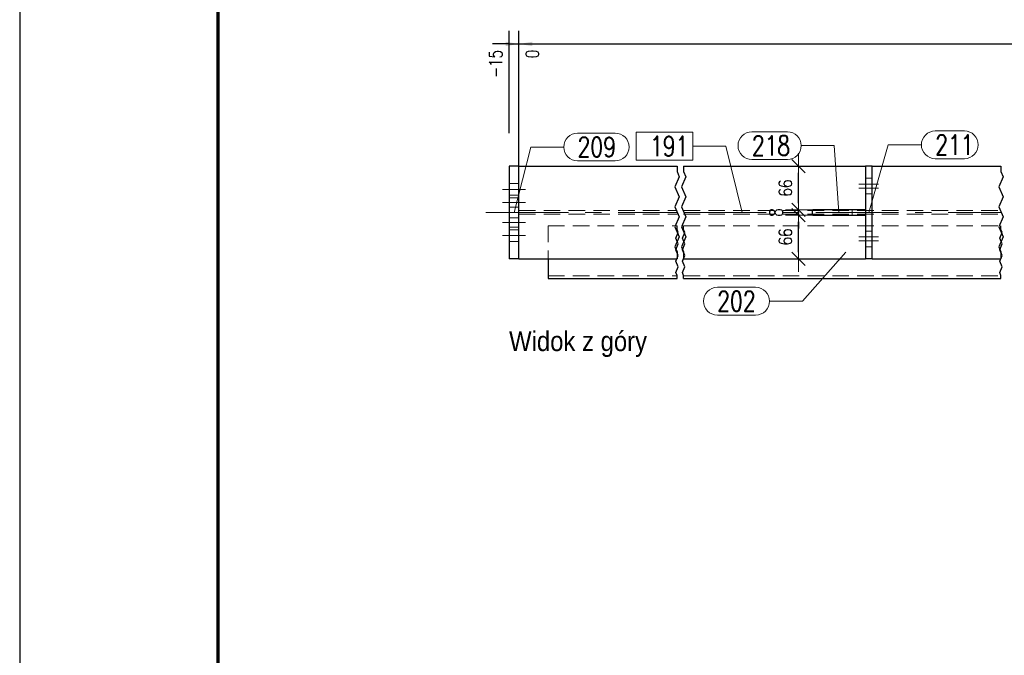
# Model space of a CAD drawing. Header units: millimetres. Extents: x -144 to 709, y 12312 to 12982.
# Tile 31 of 57: x -138 to 11, y 12675 to 12771. Entities that reach past the tile are written whole.
import ezdxf

# ---------------------------------------------------------------- set-up
doc = ezdxf.new("R2010")
doc.units = ezdxf.units.MM
doc.header["$LTSCALE"] = 10
doc.linetypes.add('HIDDEN', pattern=[0.375, 0.25, -0.125])
doc.linetypes.add('MITTE', pattern=[2, 1.25, -0.25, 0.25, -0.25])
doc.layers.get('Defpoints').update_dxf_attribs({"color": 1})
doc.layers.add('_FORMATKA', color=8, linetype='Continuous', plot=False)
for name, color, linetype, lineweight in [('_RAMKA', 7, 'Continuous', 35), ('PS_DIM', 4, 'Continuous', 13), ('PS_Hidden', 2, 'HIDDEN', 9), ('PS_Mid', 5, 'MITTE', 15), ('PS_Pos', 1, 'Continuous', 15), ('PS_Shape', 161, 'Continuous', 30), ('PS_SOLID', 7, 'Continuous', 30), ('PS_TEXT', 3, 'Continuous', 18)]:
    doc.layers.add(name, color=color, linetype=linetype, lineweight=lineweight)
doc.styles.add('gil', font='txt', dxfattribs={"width": 0.9})
doc.styles.add('simplex', font='simplex.shx', dxfattribs={"width": 0.75})
doc.dimstyles.new('1_10_GŁ_DS1-LS10', dxfattribs={"dimtxt": 2, "dimasz": 2, "dimexe": 2, "dimexo": 5, "dimgap": 1, "dimtad": 1, "dimjust": 4, "dimdec": 0, "dimlfac": 10, "dimtxsty": 'simplex', "dimblk1": 'NONE', "dimsah": 1, "dimcen": 2, "dimclrd": 256, "dimclre": 256, "dimclrt": 3, "dimadec": 1, "dimazin": 0, "dimtfac": 1, "dimtdec": 0, "dimtmove": 2, "dimatfit": 3, "dimfxl": 1, "dimarcsym": 0})
doc.dimstyles.new('1_10_PRZ', dxfattribs={"dimtxt": 2, "dimasz": 1, "dimexe": 2, "dimexo": 5, "dimgap": 1, "dimtad": 1, "dimdec": 0, "dimlfac": 10, "dimtxsty": 'simplex', "dimblk": 'dimznak', "dimcen": 2, "dimse1": 1, "dimse2": 1, "dimclrt": 3, "dimadec": 1, "dimazin": 0, "dimtfac": 1, "dimtdec": 0, "dimtix": 1, "dimtmove": 2, "dimatfit": 3, "dimldrblk": 'dim-grot', "dimfxl": 1, "dimarcsym": 0})

# ---------------------------------------------------------------- blocks, each defined once
blk = doc.blocks.new('*D46')
at = {"layer": 'Defpoints', "color": 0, "transparency": 16777216}
for p in [(-62.64, 12767.6), (-64.14, 12749.1), (-62.64, 12735.1)]:
    blk.add_point(p, dxfattribs=at)
at = {"layer": 'PS_DIM', "lineweight": -2, "transparency": 16777216}
for p, q in [((-64.14, 12754.1), (-64.14, 12769.6)), ((-62.64, 12740.1), (-62.64, 12769.6)), ((-64.14, 12767.6), (-66.14, 12767.6)), ((-64.14, 12767.6), (-62.64, 12767.6)), ((-60.64, 12767.6), (-58.64, 12767.6))]:
    blk.add_line(p, q, dxfattribs=at)
at = {"layer": 'PS_DIM', "transparency": 16777216}
blk.add_solid([(-60.64, 12767.94), (-60.64, 12767.27), (-62.64, 12767.6)], dxfattribs=at)
at = {"layer": 'PS_DIM', "color": 3, "transparency": 16777216, "insert": (-66.16, 12764.58), "char_height": 2, "attachment_point": 5, "rotation": 90, "style": 'simplex'}
blk.add_mtext('-15', dxfattribs=at)
blk = doc.blocks.new('_None')
blk = doc.blocks.new('*D47')
at = {"layer": 'Defpoints', "color": 0, "transparency": 16777216}
for p in [(-62.64, 12767.6), (-62.64, 12749.1), (-62.64, 12735.1)]:
    blk.add_point(p, dxfattribs=at)
at = {"layer": 'PS_DIM', "lineweight": -2, "transparency": 16777216}
for p, q in [((-62.64, 12754.1), (-62.64, 12769.6)), ((-62.64, 12740.1), (-62.64, 12769.6)), ((-64.64, 12767.6), (-66.64, 12767.6)), ((-62.64, 12767.6), (-60.64, 12767.6))]:
    blk.add_line(p, q, dxfattribs=at)
at = {"layer": 'PS_DIM', "transparency": 16777216}
blk.add_solid([(-64.64, 12767.94), (-64.64, 12767.27), (-62.64, 12767.6)], dxfattribs=at)
at = {"layer": 'PS_DIM', "color": 3, "transparency": 16777216, "insert": (-60.62, 12766.08), "char_height": 2, "attachment_point": 5, "rotation": 90, "style": 'simplex'}
blk.add_mtext('0', dxfattribs=at)
blk = doc.blocks.new('*D48')
at = {"layer": 'Defpoints', "color": 0, "transparency": 16777216}
for p in [(31.66, 12767.6), (31.66, 12746.6), (-62.64, 12735.1)]:
    blk.add_point(p, dxfattribs=at)
at = {"layer": 'PS_DIM', "lineweight": -2, "transparency": 16777216}
for p, q in [((-62.64, 12740.1), (-62.64, 12769.6)), ((31.66, 12751.6), (31.66, 12769.6)), ((-62.64, 12767.6), (29.66, 12767.6))]:
    blk.add_line(p, q, dxfattribs=at)
at = {"layer": 'PS_DIM', "transparency": 16777216}
blk.add_solid([(29.66, 12767.94), (29.66, 12767.27), (31.66, 12767.6)], dxfattribs=at)
at = {"layer": 'PS_DIM', "color": 3, "transparency": 16777216, "insert": (29.64, 12764.23), "char_height": 2, "attachment_point": 5, "rotation": 90, "style": 'simplex'}
blk.add_mtext('3112', dxfattribs=at)
blk = doc.blocks.new('*D49')
at = {"layer": 'Defpoints', "color": 0, "transparency": 16777216}
for p in [(40.66, 12767.6), (40.66, 12746.6), (-62.64, 12735.1)]:
    blk.add_point(p, dxfattribs=at)
at = {"layer": 'PS_DIM', "lineweight": -2, "transparency": 16777216}
for p, q in [((-62.64, 12740.1), (-62.64, 12769.6)), ((40.66, 12751.6), (40.66, 12769.6)), ((-62.64, 12767.6), (38.66, 12767.6))]:
    blk.add_line(p, q, dxfattribs=at)
at = {"layer": 'PS_DIM', "transparency": 16777216}
blk.add_solid([(38.66, 12767.94), (38.66, 12767.27), (40.66, 12767.6)], dxfattribs=at)
at = {"layer": 'PS_DIM', "color": 3, "transparency": 16777216, "insert": (38.64, 12763.94), "char_height": 2, "attachment_point": 5, "rotation": 90, "style": 'simplex'}
blk.add_mtext('3202', dxfattribs=at)
blk = doc.blocks.new('*D50')
at = {"layer": 'Defpoints', "color": 0, "transparency": 16777216}
for p in [(58.87, 12767.6), (58.87, 12754.1), (-62.64, 12735.1)]:
    blk.add_point(p, dxfattribs=at)
at = {"layer": 'PS_DIM', "lineweight": -2, "transparency": 16777216}
for p, q in [((-62.64, 12740.1), (-62.64, 12769.6)), ((58.87, 12759.1), (58.87, 12769.6)), ((-62.64, 12767.6), (56.87, 12767.6))]:
    blk.add_line(p, q, dxfattribs=at)
at = {"layer": 'PS_DIM', "transparency": 16777216}
blk.add_solid([(56.87, 12767.94), (56.87, 12767.27), (58.87, 12767.6)], dxfattribs=at)
at = {"layer": 'PS_DIM', "color": 3, "transparency": 16777216, "insert": (56.85, 12763.9), "char_height": 2, "attachment_point": 5, "rotation": 90, "style": 'simplex'}
blk.add_mtext('3384', dxfattribs=at)
blk = doc.blocks.new('*D51')
at = {"layer": 'Defpoints', "color": 0, "transparency": 16777216}
for p in [(78.87, 12767.6), (78.87, 12754.1), (-62.64, 12735.1)]:
    blk.add_point(p, dxfattribs=at)
at = {"layer": 'PS_DIM', "lineweight": -2, "transparency": 16777216}
for p, q in [((-62.64, 12740.1), (-62.64, 12769.6)), ((78.87, 12759.1), (78.87, 12769.6)), ((-62.64, 12767.6), (76.87, 12767.6))]:
    blk.add_line(p, q, dxfattribs=at)
at = {"layer": 'PS_DIM', "transparency": 16777216}
blk.add_solid([(76.87, 12767.94), (76.87, 12767.27), (78.87, 12767.6)], dxfattribs=at)
at = {"layer": 'PS_DIM', "color": 3, "transparency": 16777216, "insert": (76.85, 12763.9), "char_height": 2, "attachment_point": 5, "rotation": 90, "style": 'simplex'}
blk.add_mtext('3584', dxfattribs=at)
blk = doc.blocks.new('*D52')
at = {"layer": 'Defpoints', "color": 0, "transparency": 16777216}
for p in [(174.87, 12767.6), (174.87, 12754.1), (-62.64, 12735.1)]:
    blk.add_point(p, dxfattribs=at)
at = {"layer": 'PS_DIM', "lineweight": -2, "transparency": 16777216}
for p, q in [((-62.64, 12740.1), (-62.64, 12769.6)), ((174.87, 12759.1), (174.87, 12769.6)), ((-62.64, 12767.6), (172.87, 12767.6))]:
    blk.add_line(p, q, dxfattribs=at)
at = {"layer": 'PS_DIM', "transparency": 16777216}
blk.add_solid([(172.87, 12767.94), (172.87, 12767.27), (174.87, 12767.6)], dxfattribs=at)
at = {"layer": 'PS_DIM', "color": 3, "transparency": 16777216, "insert": (172.85, 12763.94), "char_height": 2, "attachment_point": 5, "rotation": 90, "style": 'simplex'}
blk.add_mtext('7862', dxfattribs=at)
blk = doc.blocks.new('*D53')
at = {"layer": 'Defpoints', "color": 0, "transparency": 16777216}
for p in [(187.68, 12767.6), (187.68, 12746.6), (-62.64, 12735.1)]:
    blk.add_point(p, dxfattribs=at)
at = {"layer": 'PS_DIM', "lineweight": -2, "transparency": 16777216}
for p, q in [((-62.64, 12740.1), (-62.64, 12769.6)), ((187.68, 12751.6), (187.68, 12769.6)), ((-62.64, 12767.6), (185.68, 12767.6))]:
    blk.add_line(p, q, dxfattribs=at)
at = {"layer": 'PS_DIM', "transparency": 16777216}
blk.add_solid([(185.68, 12767.94), (185.68, 12767.27), (187.68, 12767.6)], dxfattribs=at)
at = {"layer": 'PS_DIM', "color": 3, "transparency": 16777216, "insert": (185.66, 12763.94), "char_height": 2, "attachment_point": 5, "rotation": 90, "style": 'simplex'}
blk.add_mtext('7990', dxfattribs=at)
blk = doc.blocks.new('*D54')
at = {"layer": 'Defpoints', "color": 0, "transparency": 16777216}
for p in [(196.68, 12767.6), (196.68, 12746.6), (-62.64, 12735.1)]:
    blk.add_point(p, dxfattribs=at)
at = {"layer": 'PS_DIM', "lineweight": -2, "transparency": 16777216}
for p, q in [((-62.64, 12740.1), (-62.64, 12769.6)), ((196.68, 12751.6), (196.68, 12769.6)), ((-62.64, 12767.6), (194.68, 12767.6))]:
    blk.add_line(p, q, dxfattribs=at)
at = {"layer": 'PS_DIM', "transparency": 16777216}
blk.add_solid([(194.68, 12767.94), (194.68, 12767.27), (196.68, 12767.6)], dxfattribs=at)
at = {"layer": 'PS_DIM', "color": 3, "transparency": 16777216, "insert": (194.66, 12763.94), "char_height": 2, "attachment_point": 5, "rotation": 90, "style": 'simplex'}
blk.add_mtext('8080', dxfattribs=at)
blk = doc.blocks.new('*D55')
at = {"layer": 'Defpoints', "color": 0, "transparency": 16777216}
for p in [(207.13, 12767.6), (207.13, 12754.1), (-62.64, 12735.1)]:
    blk.add_point(p, dxfattribs=at)
at = {"layer": 'PS_DIM', "lineweight": -2, "transparency": 16777216}
for p, q in [((-62.64, 12740.1), (-62.64, 12769.6)), ((207.13, 12759.1), (207.13, 12769.6)), ((-62.64, 12767.6), (205.13, 12767.6))]:
    blk.add_line(p, q, dxfattribs=at)
at = {"layer": 'PS_DIM', "transparency": 16777216}
blk.add_solid([(205.13, 12767.94), (205.13, 12767.27), (207.13, 12767.6)], dxfattribs=at)
at = {"layer": 'PS_DIM', "color": 3, "transparency": 16777216, "insert": (205.11, 12764.05), "char_height": 2, "attachment_point": 5, "rotation": 90, "style": 'simplex'}
blk.add_mtext('8184', dxfattribs=at)
blk = doc.blocks.new('*D56')
at = {"layer": 'Defpoints', "color": 0, "transparency": 16777216}
for p in [(303.13, 12767.6), (303.13, 12754.1), (-62.64, 12735.1)]:
    blk.add_point(p, dxfattribs=at)
at = {"layer": 'PS_DIM', "lineweight": -2, "transparency": 16777216}
for p, q in [((-62.64, 12740.1), (-62.64, 12769.6)), ((303.13, 12759.1), (303.13, 12769.6)), ((-62.64, 12767.6), (301.13, 12767.6))]:
    blk.add_line(p, q, dxfattribs=at)
at = {"layer": 'PS_DIM', "transparency": 16777216}
blk.add_solid([(301.13, 12767.94), (301.13, 12767.27), (303.13, 12767.6)], dxfattribs=at)
at = {"layer": 'PS_DIM', "color": 3, "transparency": 16777216, "insert": (301.11, 12763.51), "char_height": 2, "attachment_point": 5, "rotation": 90, "style": 'simplex'}
blk.add_mtext('11882', dxfattribs=at)
blk = doc.blocks.new('*D57')
at = {"layer": 'Defpoints', "color": 0, "transparency": 16777216}
for p in [(316.98, 12767.6), (316.98, 12749.1), (-62.64, 12735.1)]:
    blk.add_point(p, dxfattribs=at)
at = {"layer": 'PS_DIM', "lineweight": -2, "transparency": 16777216}
for p, q in [((-62.64, 12740.1), (-62.64, 12769.6)), ((316.98, 12754.1), (316.98, 12769.6)), ((-62.64, 12767.6), (314.98, 12767.6))]:
    blk.add_line(p, q, dxfattribs=at)
at = {"layer": 'PS_DIM', "transparency": 16777216}
blk.add_solid([(314.98, 12767.94), (314.98, 12767.27), (316.98, 12767.6)], dxfattribs=at)
at = {"layer": 'PS_DIM', "color": 3, "transparency": 16777216, "insert": (314.96, 12763.37), "char_height": 2, "attachment_point": 5, "rotation": 90, "style": 'simplex'}
blk.add_mtext('12020', dxfattribs=at)
blk = doc.blocks.new('dimznak')
at = {"color": 0}
for points in [[(0, 2), (0, -2)], [(-2, 0), (2, 0)]]:
    blk.add_lwpolyline(points, dxfattribs=at)
at = {"color": 2}
blk.add_lwpolyline([(1, 1), (-1, -1)], dxfattribs=at)
blk = doc.blocks.new('*D84')
at = {"layer": 'Defpoints', "color": 0, "transparency": 16777216}
for p in [(-20.35, 12741.7), (-18.24, 12741.7), (-18.4, 12735.1)]:
    blk.add_point(p, dxfattribs=at)
at = {"layer": 'PS_DIM', "color": 0, "lineweight": -2, "transparency": 16777216}
blk.add_line((-20.35, 12736.1), (-20.35, 12740.7), dxfattribs=at)
for p, rotation in [((-20.35, 12741.7), 90), ((-20.35, 12735.1), 270)]:
    blk.add_blockref('dimznak', p, dxfattribs=dict(at, rotation=rotation))
at = {"layer": 'PS_DIM', "color": 3, "transparency": 16777216, "insert": (-22.35, 12738.4), "char_height": 2, "attachment_point": 5, "rotation": 90, "style": 'simplex'}
blk.add_mtext('66', dxfattribs=at)
blk = doc.blocks.new('dim-grot')
blk.add_hatch(color=256).paths.add_polyline_path([(0, 0), (-2, 0.5), (-2, -0.5)])
blk.add_lwpolyline([(0, 0), (-2, 0.5), (-2, -0.5), (0, 0)])
blk = doc.blocks.new('*D85')
at = {"layer": 'Defpoints', "color": 0, "transparency": 16777216}
for p in [(-20.35, 12742.5), (-18.24, 12742.5), (-18.24, 12741.7)]:
    blk.add_point(p, dxfattribs=at)
at = {"layer": 'PS_DIM', "color": 0, "lineweight": -2, "transparency": 16777216}
for p, q in [((-20.35, 12743.5), (-20.35, 12744.5)), ((-20.35, 12741.7), (-20.35, 12742.5)), ((-20.35, 12740.7), (-20.35, 12739.7))]:
    blk.add_line(p, q, dxfattribs=at)
for p, rotation in [((-20.35, 12742.5), 270), ((-20.35, 12741.7), 90)]:
    blk.add_blockref('dimznak', p, dxfattribs=dict(at, rotation=rotation))
at = {"layer": 'PS_DIM', "color": 3, "transparency": 16777216, "insert": (-23.76, 12742.1), "char_height": 2, "attachment_point": 5, "rotation": 90, "style": 'simplex'}
blk.add_mtext('8', dxfattribs=at)
blk = doc.blocks.new('*D86')
at = {"layer": 'Defpoints', "color": 0, "transparency": 16777216}
for p in [(-20.35, 12749.1), (-18.02, 12749.1), (-18.24, 12742.5)]:
    blk.add_point(p, dxfattribs=at)
at = {"layer": 'PS_DIM', "color": 0, "lineweight": -2, "transparency": 16777216}
blk.add_line((-20.35, 12743.5), (-20.35, 12748.1), dxfattribs=at)
for p, rotation in [((-20.35, 12749.1), 90), ((-20.35, 12742.5), 270)]:
    blk.add_blockref('dimznak', p, dxfattribs=dict(at, rotation=rotation))
at = {"layer": 'PS_DIM', "color": 3, "transparency": 16777216, "insert": (-22.35, 12745.8), "char_height": 2, "attachment_point": 5, "rotation": 90, "style": 'simplex'}
blk.add_mtext('66', dxfattribs=at)
blk = doc.blocks.new('*U225')
at = {"layer": '_FORMATKA', "lineweight": -3}
blk.add_lwpolyline([(-841, 0), (0, 0), (0, 594), (-841, 594)], close=True, dxfattribs=at)
at = {"layer": '_RAMKA', "lineweight": -3, "const_width": 0.5}
blk.add_lwpolyline([(-811, 10), (-10, 10), (-10, 584), (-811, 584)], close=True, dxfattribs=at)
blk = doc.blocks.new('*X283')
at = {"color": 1}
for p, q in [((-38.74, 12749.1), (-38.74, 12748.28)), ((-37.74, 12749.1), (-37.74, 12748.28)), ((10.26, 12749.1), (10.26, 12748.28)), ((-38.74, 12748.28), (-38.42, 12747.52)), ((-37.74, 12748.28), (-37.42, 12747.52)), ((10.26, 12748.28), (10.58, 12747.52)), ((-38.42, 12747.52), (-39.06, 12746)), ((-37.42, 12747.52), (-38.06, 12746)), ((10.58, 12747.52), (9.94, 12746)), ((-39.06, 12746), (-38.42, 12744.49)), ((-38.06, 12746), (-37.42, 12744.49)), ((9.94, 12746), (10.58, 12744.49)), ((-38.42, 12744.49), (-39.06, 12742.97)), ((-37.42, 12744.49), (-38.06, 12742.97)), ((10.58, 12744.49), (9.94, 12742.97)), ((-39.06, 12742.97), (-38.42, 12741.45)), ((-38.06, 12742.97), (-37.42, 12741.45)), ((9.94, 12742.97), (10.58, 12741.45)), ((-38.42, 12741.45), (-39.06, 12739.94)), ((-37.42, 12741.45), (-38.06, 12739.94)), ((10.58, 12741.45), (9.94, 12739.94)), ((-39.06, 12739.94), (-38.42, 12738.42)), ((-38.92, 12738.21), (-38.55, 12739.08)), ((-38.74, 12739.51), (-38.74, 12740.1)), ((-38.55, 12739.08), (-38.74, 12739.51)), ((-38.06, 12739.94), (-37.42, 12738.42)), ((-37.92, 12738.21), (-37.55, 12739.08)), ((-37.74, 12739.51), (-37.74, 12740.1)), ((-37.55, 12739.08), (-37.74, 12739.51)), ((9.94, 12739.94), (10.58, 12738.42)), ((10.08, 12738.21), (10.45, 12739.08)), ((10.26, 12739.51), (10.26, 12740.1)), ((10.45, 12739.08), (10.26, 12739.51)), ((-38.42, 12738.42), (-39.06, 12736.9)), ((-38.55, 12737.34), (-38.92, 12738.21)), ((-38.92, 12736.47), (-38.55, 12737.34)), ((-37.42, 12738.42), (-38.06, 12736.9)), ((-37.55, 12737.34), (-37.92, 12738.21)), ((-37.92, 12736.47), (-37.55, 12737.34)), ((10.58, 12738.42), (9.94, 12736.9)), ((10.45, 12737.34), (10.08, 12738.21)), ((10.08, 12736.47), (10.45, 12737.34)), ((-39.06, 12736.9), (-38.74, 12736.14)), ((-38.55, 12735.61), (-38.92, 12736.47)), ((-38.74, 12736.14), (-38.74, 12735.1)), ((-38.06, 12736.9), (-37.74, 12736.14)), ((-37.55, 12735.61), (-37.92, 12736.47)), ((-37.74, 12736.14), (-37.74, 12735.1)), ((9.94, 12736.9), (10.26, 12736.14)), ((10.45, 12735.61), (10.08, 12736.47)), ((10.26, 12736.14), (10.26, 12735.1)), ((-38.92, 12734.74), (-38.55, 12735.61)), ((-38.55, 12733.87), (-38.92, 12734.74)), ((-37.92, 12734.74), (-37.55, 12735.61)), ((-37.55, 12733.87), (-37.92, 12734.74)), ((10.08, 12734.74), (10.45, 12735.61)), ((10.45, 12733.87), (10.08, 12734.74)), ((-38.92, 12733.01), (-38.55, 12733.87)), ((-38.74, 12732.57), (-38.92, 12733.01)), ((-37.92, 12733.01), (-37.55, 12733.87)), ((-37.74, 12732.57), (-37.92, 12733.01)), ((10.08, 12733.01), (10.45, 12733.87)), ((10.26, 12732.57), (10.08, 12733.01)), ((-38.74, 12732.1), (-38.74, 12732.57)), ((-37.74, 12732.1), (-37.74, 12732.57)), ((10.26, 12732.1), (10.26, 12732.57))]:
    blk.add_line(p, q, dxfattribs=at)
at = {"layer": 'PS_Hidden', "color": 2, "linetype": 'HIDDEN'}
for p, q in [((-62.64, 12746.5), (-64.14, 12746.5)), ((-10.24, 12747.3), (-9.24, 12747.3)), ((-62.64, 12744.7), (-64.14, 12744.7)), ((-10.24, 12744.9), (-9.24, 12744.9)), ((-62.64, 12744.3), (-64.14, 12744.3)), ((-62.64, 12742.9), (-64.14, 12742.9)), ((-62.64, 12742.38), (-38.74, 12742.38)), ((-62.64, 12741.83), (-38.74, 12741.83)), ((-37.74, 12742.38), (10.26, 12742.38)), ((-37.74, 12741.83), (10.26, 12741.83)), ((-12.24, 12742.5), (-12.24, 12741.7)), ((-62.64, 12741.3), (-64.14, 12741.3)), ((-62.64, 12739.9), (-64.14, 12739.9)), ((-62.64, 12739.5), (-64.14, 12739.5)), ((-58.24, 12740.1), (-58.24, 12735.1)), ((-58.24, 12740.1), (-38.74, 12740.1)), ((-37.74, 12740.1), (10.26, 12740.1)), ((-10.24, 12739.3), (-9.24, 12739.3)), ((-62.64, 12737.7), (-64.14, 12737.7)), ((-10.24, 12736.9), (-9.24, 12736.9)), ((-58.24, 12732.5), (-38.74, 12732.5)), ((-37.74, 12732.5), (10.26, 12732.5))]:
    blk.add_line(p, q, dxfattribs=at)
at = {"layer": 'PS_Mid', "color": 5, "linetype": 'MITTE'}
for p, q in [((-11.24, 12746.4), (-8.24, 12746.4)), ((-11.24, 12746.4), (-8.24, 12746.4)), ((-65.14, 12745.6), (-61.64, 12745.6)), ((-65.14, 12745.6), (-61.64, 12745.6)), ((-11.24, 12745.8), (-8.24, 12745.8)), ((-11.24, 12745.8), (-8.24, 12745.8)), ((-65.14, 12743.6), (-61.64, 12743.6)), ((-65.14, 12743.6), (-61.64, 12743.6)), ((-67.64, 12742.1), (-38.74, 12742.1)), ((-37.74, 12742.1), (10.26, 12742.1)), ((-65.14, 12740.6), (-61.64, 12740.6)), ((-65.14, 12740.6), (-61.64, 12740.6)), ((-65.14, 12738.6), (-61.64, 12738.6)), ((-65.14, 12738.6), (-61.64, 12738.6)), ((-11.24, 12738.4), (-8.24, 12738.4)), ((-11.24, 12738.4), (-8.24, 12738.4)), ((-11.24, 12737.8), (-8.24, 12737.8)), ((-11.24, 12737.8), (-8.24, 12737.8))]:
    blk.add_line(p, q, dxfattribs=at)
at = {"layer": 'PS_SOLID', "color": 7, "linetype": 'Continuous'}
for p, q in [((-64.14, 12749.1), (-64.14, 12735.1)), ((-62.64, 12749.1), (-64.14, 12749.1)), ((-62.64, 12735.1), (-62.64, 12749.1)), ((-62.64, 12749.1), (-38.74, 12749.1)), ((-37.74, 12749.1), (-10.24, 12749.1)), ((-10.24, 12749.1), (-10.24, 12735.1)), ((-9.24, 12749.1), (-10.24, 12749.1)), ((-9.24, 12735.1), (-9.24, 12749.1)), ((-9.24, 12749.1), (10.26, 12749.1)), ((-18.24, 12741.7), (-18.24, 12742.5)), ((-10.24, 12742.5), (-18.24, 12742.5)), ((-18.24, 12741.7), (-10.24, 12741.7)), ((-62.64, 12735.1), (-64.14, 12735.1)), ((-62.64, 12735.1), (-38.74, 12735.1)), ((-58.24, 12735.1), (-58.24, 12732.1)), ((-37.74, 12735.1), (-10.24, 12735.1)), ((-9.24, 12735.1), (-10.24, 12735.1)), ((-9.24, 12735.1), (10.26, 12735.1)), ((-58.24, 12732.1), (-38.74, 12732.1)), ((-37.74, 12732.1), (10.26, 12732.1))]:
    blk.add_line(p, q, dxfattribs=at)
blk = doc.blocks.new('*X292')
at = {"color": 1}
for p, q in [((-36.33, 12754.23), (-44.92, 12754.23)), ((-44.92, 12754.23), (-44.92, 12750.03)), ((-36.33, 12750.03), (-36.33, 12754.23)), ((-36.33, 12752.13), (-31.33, 12752.13)), ((-28.88, 12742.1), (-31.33, 12752.13)), ((-44.92, 12750.03), (-36.33, 12750.03))]:
    blk.add_line(p, q, dxfattribs=at)
at = {"color": 2, "style": 'simplex', "width": 0.75}
blk.add_text('191', height=3, dxfattribs=at).set_placement((-42.82, 12750.63))
blk = doc.blocks.new('*X293')
at = {"color": 1}
for p, q in [((-27.41, 12754.32), (-22.05, 12754.32)), ((-19.95, 12752.22), (-14.95, 12752.22)), ((-14.24, 12742.1), (-14.95, 12752.22)), ((-27.41, 12750.12), (-22.05, 12750.12))]:
    blk.add_line(p, q, dxfattribs=at)
for centre, start, end in [((-27.41, 12752.22), 90, 270), ((-22.05, 12752.22), 270, 90)]:
    blk.add_arc(centre, 2.1, start, end, dxfattribs=at)
at = {"color": 2, "style": 'simplex', "width": 0.75}
blk.add_text('218', height=3, dxfattribs=at).set_placement((-27.41, 12750.72))
blk = doc.blocks.new('*X294')
at = {"color": 1}
for p, q in [((-13.21, 12736.1), (-19.75, 12728.68)), ((-32.64, 12730.78), (-26.85, 12730.78)), ((-24.75, 12728.68), (-19.75, 12728.68)), ((-32.64, 12726.58), (-26.85, 12726.58))]:
    blk.add_line(p, q, dxfattribs=at)
for centre, start, end in [((-32.64, 12728.68), 90, 270), ((-26.85, 12728.68), 270, 90)]:
    blk.add_arc(centre, 2.1, start, end, dxfattribs=at)
at = {"color": 2, "style": 'simplex', "width": 0.75}
blk.add_text('202', height=3, dxfattribs=at).set_placement((-32.64, 12727.18))
blk = doc.blocks.new('*X295')
at = {"color": 1}
for p, q in [((-53.77, 12754.11), (-48.09, 12754.11)), ((-63.39, 12742.1), (-60.87, 12752.01)), ((-60.87, 12752.01), (-55.87, 12752.01)), ((-53.77, 12749.91), (-48.09, 12749.91))]:
    blk.add_line(p, q, dxfattribs=at)
for centre, start, end in [((-53.77, 12752.01), 90, 270), ((-48.09, 12752.01), 270, 90)]:
    blk.add_arc(centre, 2.1, start, end, dxfattribs=at)
at = {"color": 2, "style": 'simplex', "width": 0.75}
blk.add_text('209', height=3, dxfattribs=at).set_placement((-53.77, 12750.51))
blk = doc.blocks.new('*X296')
at = {"color": 1}
for p, q in [((0.32, 12754.44), (4.72, 12754.44)), ((-9.74, 12742.1), (-6.78, 12752.34)), ((-6.78, 12752.34), (-1.78, 12752.34)), ((0.32, 12750.24), (4.72, 12750.24))]:
    blk.add_line(p, q, dxfattribs=at)
for centre, start, end in [((0.32, 12752.34), 90, 270), ((4.72, 12752.34), 270, 90)]:
    blk.add_arc(centre, 2.1, start, end, dxfattribs=at)
at = {"color": 2, "style": 'simplex', "width": 0.75}
blk.add_text('211', height=3, dxfattribs=at).set_placement((0.32, 12750.84))
blk = doc.blocks.new('*X317')
at = {"color": 3, "style": 'gil', "width": 0.9}
blk.add_text('Widok z góry', height=3, dxfattribs=at).set_placement((-64.14, 12721.13))

msp = doc.modelspace()

# ---------------------------------------------------------------- block references
at = {"layer": 'PS_DIM'}
msp.add_blockref('*U225', (702.84, 12311.98), dxfattribs=at)
at = {"layer": 'PS_Pos'}
for name in ['*X295', '*X292', '*X293', '*X296', '*X294']:
    msp.add_blockref(name, (0, 0), dxfattribs=at)
at = {"layer": 'PS_Shape', "color": 6}
msp.add_blockref('*X283', (0, 0), dxfattribs=at)
at = {"layer": 'PS_TEXT'}
msp.add_blockref('*X317', (0, 0), dxfattribs=at)

# ---------------------------------------------------------------- dimensions: what is measured, and where the dimension line sits
at = {"layer": 'PS_DIM'}
for base, p1, p2, text, picture, middle in [((-62.64, 12767.6), (-64.14, 12749.1), (-62.64, 12735.1), '-15', '*D46', (-66.16, 12764.58)), ((-62.64, 12767.6), (-62.64, 12749.1), (-62.64, 12735.1), '0', '*D47', (-60.62, 12766.08)), ((31.66, 12767.6), (-62.64, 12735.1), (31.66, 12746.6), '3112', '*D48', (29.64, 12764.23)), ((40.66, 12767.6), (-62.64, 12735.1), (40.66, 12746.6), '3202', '*D49', (38.64, 12763.94)), ((58.87, 12767.6), (-62.64, 12735.1), (58.87, 12754.1), '3384', '*D50', (56.85, 12763.9)), ((78.87, 12767.6), (-62.64, 12735.1), (78.87, 12754.1), '3584', '*D51', (76.85, 12763.9)), ((174.87, 12767.6), (-62.64, 12735.1), (174.87, 12754.1), '7862', '*D52', (172.85, 12763.94)), ((187.68, 12767.6), (-62.64, 12735.1), (187.68, 12746.6), '7990', '*D53', (185.66, 12763.94)), ((196.68, 12767.6), (-62.64, 12735.1), (196.68, 12746.6), '8080', '*D54', (194.66, 12763.94)), ((207.13, 12767.6), (-62.64, 12735.1), (207.13, 12754.1), '8184', '*D55', (205.11, 12764.05)), ((303.13, 12767.6), (-62.64, 12735.1), (303.13, 12754.1), '11882', '*D56', (301.11, 12763.51)), ((316.98, 12767.6), (-62.64, 12735.1), (316.98, 12749.1), '12020', '*D57', (314.96, 12763.37))]:
    dim = msp.add_linear_dim(base=base, p1=p1, p2=p2, text=text, dimstyle='1_10_GŁ_DS1-LS10', dxfattribs=at)
    dim.commit()
    dim.dimension.update_dxf_attribs({"geometry": picture, "text_midpoint": middle, "dimtype": 128, "text_rotation": 90})
for base, p1, p2, picture, middle in [((-20.35, 12749.1), (-18.24, 12742.5), (-18.02, 12749.1), '*D86', (-22.35, 12745.8)), ((-20.35, 12741.7), (-18.4, 12735.1), (-18.24, 12741.7), '*D84', (-22.35, 12738.4))]:
    dim = msp.add_linear_dim(base=base, p1=p1, p2=p2, angle=90, dimstyle='1_10_PRZ', dxfattribs=at)
    dim.commit()
    dim.dimension.update_dxf_attribs({"geometry": picture, "text_midpoint": middle})
dim = msp.add_linear_dim(base=(-20.35, 12742.5), p1=(-18.24, 12741.7), p2=(-18.24, 12742.5), angle=90, dimstyle='1_10_PRZ', dxfattribs=at)
dim.commit()
dim.dimension.update_dxf_attribs({"geometry": '*D85', "text_midpoint": (-23.76, 12742.1), "dimtype": 128})

doc.saveas('drawing.dxf')
